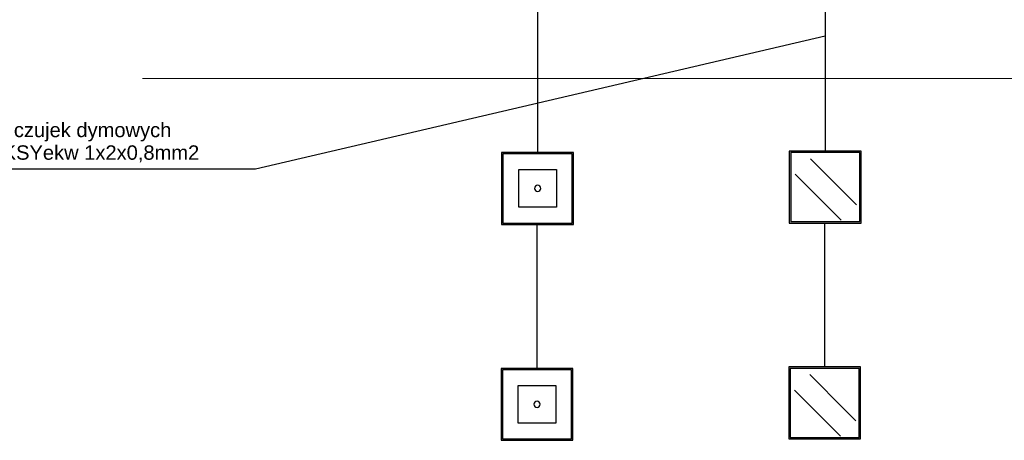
# Model space of a CAD drawing. Header units: millimetres. Extents: x 2709036 to 2756280, y 168165 to 192362.
# Tile 166 of 192: x 2741999 to 2748844, y 168655 to 171578. Entities that reach past the tile are written whole.
import ezdxf

# ---------------------------------------------------------------- set-up
doc = ezdxf.new("R2010")
doc.units = ezdxf.units.MM
doc.header["$MEASUREMENT"] = 0
for name, color, linetype in [('D+H Urządzenia', 30, 'Continuous'), ('DH_SO_HDGs', 3, 'Continuous'), ('DH_SO_HTKSH', 6, 'Continuous'), ('DH_SO_YnTKSY', 1, 'Continuous')]:
    doc.layers.add(name, color=color, linetype=linetype)
doc.layers.add('D+H_TABELKA', color=7, linetype='Continuous', lineweight=13)
doc.layers.add('Nowe_Opisy - Etykiety_Nr_pióra__20', color=1, linetype='Continuous', lineweight=13)
doc.styles.add('STYL_AUTOMATYCZNY_1', font='arial.ttf')

msp = doc.modelspace()

# ---------------------------------------------------------------- linework, layer by layer
at = {"layer": 'D+H Urządzenia'}
for p, q in [((2745348.7, 170655), (2745348.7, 170530)), ((2745473.7, 170655), (2745348.7, 170655)), ((2745598.7, 170655), (2745473.7, 170655)), ((2745723.7, 170655), (2745598.7, 170655)), ((2745848.7, 170655), (2745723.7, 170655)), ((2745848.7, 170530), (2745848.7, 170655)), ((2747473.7, 170665), (2747348.7, 170665)), ((2747348.7, 170665), (2747348.7, 170540)), ((2747473.7, 170655), (2747358.7, 170655)), ((2747358.7, 170655), (2747358.7, 170540)), ((2747598.7, 170665), (2747473.7, 170665)), ((2747473.7, 170665), (2747473.7, 170665)), ((2747598.7, 170655), (2747473.7, 170655)), ((2747723.7, 170665), (2747598.7, 170665)), ((2747723.7, 170655), (2747598.7, 170655)), ((2747848.7, 170665), (2747723.7, 170665)), ((2747838.7, 170655), (2747723.7, 170655)), ((2747838.7, 170540), (2747838.7, 170655)), ((2747848.7, 170540), (2747848.7, 170665)), ((2745358.7, 170645), (2745358.7, 170530)), ((2745473.7, 170645), (2745358.7, 170645)), ((2745598.7, 170645), (2745473.7, 170645)), ((2745723.7, 170645), (2745598.7, 170645)), ((2745838.7, 170645), (2745723.7, 170645)), ((2745838.7, 170530), (2745838.7, 170645)), ((2747495.5, 170611.2), (2747744.4, 170362.3)), ((2745348.7, 170530), (2745348.7, 170405)), ((2745358.7, 170530), (2745358.7, 170405)), ((2745468.3, 170536.5), (2745730.2, 170536.5)), ((2745468.3, 170274.6), (2745468.3, 170536.5)), ((2745730.2, 170536.5), (2745730.2, 170274.6)), ((2745838.7, 170405), (2745838.7, 170530)), ((2745848.7, 170405), (2745848.7, 170530)), ((2747348.7, 170540), (2747348.7, 170415)), ((2747358.7, 170540), (2747358.7, 170415)), ((2747838.7, 170415), (2747838.7, 170540)), ((2747848.7, 170415), (2747848.7, 170540)), ((2747388.8, 170504.5), (2747637.7, 170255.6)), ((2745348.7, 170405), (2745348.7, 170280)), ((2745358.7, 170405), (2745358.7, 170280)), ((2745838.7, 170280), (2745838.7, 170405)), ((2745848.7, 170280), (2745848.7, 170405)), ((2747348.7, 170415), (2747348.7, 170290)), ((2747358.7, 170415), (2747358.7, 170290)), ((2747838.7, 170290), (2747838.7, 170415)), ((2747848.7, 170290), (2747848.7, 170415)), ((2747744.4, 170362.3), (2747815.5, 170291.2)), ((2745348.7, 170280), (2745348.7, 170155)), ((2745358.7, 170280), (2745358.7, 170165)), ((2745730.2, 170274.6), (2745468.3, 170274.6)), ((2745838.7, 170165), (2745838.7, 170280)), ((2745848.7, 170155), (2745848.7, 170280)), ((2747348.7, 170290), (2747348.7, 170165)), ((2747358.7, 170290), (2747358.7, 170175)), ((2747637.7, 170255.6), (2747708.9, 170184.5)), ((2747838.7, 170175), (2747838.7, 170290)), ((2747848.7, 170165), (2747848.7, 170290)), ((2747358.7, 170175), (2747473.7, 170175)), ((2747473.7, 170175), (2747598.7, 170175)), ((2747598.7, 170175), (2747723.7, 170175)), ((2747723.7, 170175), (2747838.7, 170175)), ((2745348.7, 170155), (2745473.7, 170155)), ((2745358.7, 170165), (2745473.7, 170165)), ((2745473.7, 170165), (2745598.7, 170165)), ((2745473.7, 170155), (2745598.7, 170155)), ((2745598.7, 170165), (2745723.7, 170165)), ((2745598.7, 170155), (2745723.7, 170155)), ((2745723.7, 170165), (2745838.7, 170165)), ((2745723.7, 170155), (2745848.7, 170155)), ((2747348.7, 170165), (2747473.7, 170165)), ((2747473.7, 170165), (2747598.7, 170165)), ((2747598.7, 170165), (2747723.7, 170165)), ((2747723.7, 170165), (2747848.7, 170165)), ((2745345, 169155), (2745345, 169030)), ((2745470, 169155), (2745345, 169155)), ((2745355, 169145), (2745355, 169030)), ((2745470, 169145), (2745355, 169145)), ((2745595, 169155), (2745470, 169155)), ((2745595, 169145), (2745470, 169145)), ((2745720, 169155), (2745595, 169155)), ((2745720, 169145), (2745595, 169145)), ((2745845, 169155), (2745720, 169155)), ((2745835, 169145), (2745720, 169145)), ((2745835, 169030), (2745835, 169145)), ((2745845, 169030), (2745845, 169155)), ((2747470, 169165), (2747345, 169165)), ((2747345, 169165), (2747345, 169040)), ((2747470, 169165), (2747345, 169165)), ((2747345, 169165), (2747345, 169040)), ((2747470, 169155), (2747355, 169155)), ((2747355, 169155), (2747355, 169040)), ((2747470, 169155), (2747355, 169155)), ((2747355, 169155), (2747355, 169040)), ((2747595, 169165), (2747470, 169165)), ((2747470, 169165), (2747470, 169165)), ((2747595, 169165), (2747470, 169165)), ((2747470, 169165), (2747470, 169165)), ((2747595, 169155), (2747470, 169155)), ((2747595, 169155), (2747470, 169155)), ((2747720, 169165), (2747595, 169165)), ((2747720, 169165), (2747595, 169165)), ((2747720, 169155), (2747595, 169155)), ((2747720, 169155), (2747595, 169155)), ((2747845, 169165), (2747720, 169165)), ((2747845, 169165), (2747720, 169165)), ((2747835, 169155), (2747720, 169155)), ((2747835, 169155), (2747720, 169155)), ((2747835, 169040), (2747835, 169155)), ((2747845, 169040), (2747845, 169165)), ((2747491.8, 169111.2), (2747740.7, 168862.3)), ((2747491.8, 169111.2), (2747740.7, 168862.3)), ((2745345, 169030), (2745345, 168905)), ((2745355, 169030), (2745355, 168905)), ((2745464.6, 169036.5), (2745726.5, 169036.5)), ((2745464.6, 168774.6), (2745464.6, 169036.5)), ((2745726.5, 169036.5), (2745726.5, 168774.6)), ((2745835, 168905), (2745835, 169030)), ((2745845, 168905), (2745845, 169030)), ((2747345, 169040), (2747345, 168915)), ((2747345, 169040), (2747345, 168915)), ((2747355, 169040), (2747355, 168915)), ((2747355, 169040), (2747355, 168915)), ((2747385.1, 169004.5), (2747634, 168755.6)), ((2747385.1, 169004.5), (2747634, 168755.6)), ((2747835, 168915), (2747835, 169040)), ((2747845, 168915), (2747845, 169040)), ((2745345, 168905), (2745345, 168780)), ((2745355, 168905), (2745355, 168780)), ((2745835, 168780), (2745835, 168905)), ((2745845, 168780), (2745845, 168905)), ((2747345, 168915), (2747345, 168790)), ((2747345, 168915), (2747345, 168790)), ((2747355, 168915), (2747355, 168790)), ((2747355, 168915), (2747355, 168790)), ((2747835, 168790), (2747835, 168915)), ((2747845, 168790), (2747845, 168915)), ((2747740.7, 168862.3), (2747811.8, 168791.2)), ((2747740.7, 168862.3), (2747811.8, 168791.2)), ((2745345, 168780), (2745345, 168655)), ((2745355, 168780), (2745355, 168665)), ((2745726.5, 168774.6), (2745464.6, 168774.6)), ((2745835, 168665), (2745835, 168780)), ((2745845, 168655), (2745845, 168780)), ((2747345, 168790), (2747345, 168665)), ((2747345, 168790), (2747345, 168665)), ((2747355, 168790), (2747355, 168675)), ((2747355, 168790), (2747355, 168675)), ((2747634, 168755.6), (2747705.2, 168684.5)), ((2747634, 168755.6), (2747705.2, 168684.5)), ((2747835, 168675), (2747835, 168790)), ((2747845, 168665), (2747845, 168790)), ((2745355, 168665), (2745470, 168665)), ((2745470, 168665), (2745595, 168665)), ((2745595, 168665), (2745720, 168665)), ((2745720, 168665), (2745835, 168665)), ((2747345, 168665), (2747470, 168665)), ((2747345, 168665), (2747470, 168665)), ((2747355, 168675), (2747470, 168675)), ((2747355, 168675), (2747470, 168675)), ((2747470, 168675), (2747595, 168675)), ((2747470, 168675), (2747595, 168675)), ((2747470, 168665), (2747595, 168665)), ((2747470, 168665), (2747595, 168665)), ((2747595, 168675), (2747720, 168675)), ((2747595, 168675), (2747720, 168675)), ((2747595, 168665), (2747720, 168665)), ((2747595, 168665), (2747720, 168665)), ((2747720, 168675), (2747835, 168675)), ((2747720, 168675), (2747835, 168675)), ((2747720, 168665), (2747845, 168665)), ((2747720, 168665), (2747845, 168665)), ((2745345, 168655), (2745470, 168655)), ((2745470, 168655), (2745595, 168655)), ((2745595, 168655), (2745720, 168655)), ((2745720, 168655), (2745845, 168655))]:
    msp.add_line(p, q, dxfattribs=at)
for centre, start, end in [((2745599.3, 170405.5), 0, 180), ((2745599.3, 170405.5), 180, 0), ((2745595.6, 168905.5), 0, 180), ((2745595.6, 168905.5), 180, 0)]:
    msp.add_arc(centre, 21.8, start, end, dxfattribs=at)
at = {"layer": 'D+H Urządzenia', "lineweight": 0, "extrusion": (0, 0, -1)}
for points in [[(-2745348.7, 170155), (-2745348.7, 170655), (-2745358.7, 170155)], [(-2745358.7, 170155), (-2745348.7, 170655), (-2745358.7, 170655)], [(-2745468.3, 170645), (-2745468.3, 170655), (-2745473.7, 170645)], [(-2745473.7, 170645), (-2745468.3, 170655), (-2745473.7, 170655)], [(-2745577.5, 170645), (-2745577.5, 170655), (-2745577.9, 170645)], [(-2745577.9, 170645), (-2745577.5, 170655), (-2745577.9, 170655)], [(-2745577.9, 170645), (-2745577.9, 170655), (-2745579.1, 170645)], [(-2745579.1, 170645), (-2745577.9, 170655), (-2745579.1, 170655)], [(-2745579.1, 170645), (-2745579.1, 170655), (-2745581.1, 170645)], [(-2745581.1, 170645), (-2745579.1, 170655), (-2745581.1, 170655)], [(-2745581.1, 170645), (-2745581.1, 170655), (-2745583.9, 170645)], [(-2745583.9, 170645), (-2745581.1, 170655), (-2745583.9, 170655)], [(-2745583.9, 170645), (-2745583.9, 170655), (-2745587.2, 170645)], [(-2745587.2, 170645), (-2745583.9, 170655), (-2745587.2, 170655)], [(-2745587.2, 170645), (-2745587.2, 170655), (-2745590.9, 170645)], [(-2745590.9, 170645), (-2745587.2, 170655), (-2745590.9, 170655)], [(-2745590.9, 170645), (-2745590.9, 170655), (-2745595, 170645)], [(-2745595, 170645), (-2745590.9, 170655), (-2745595, 170655)], [(-2745595, 170645), (-2745595, 170655), (-2745598.7, 170645)], [(-2745598.7, 170645), (-2745595, 170655), (-2745598.7, 170655)], [(-2745598.7, 170645), (-2745598.7, 170655), (-2745599.3, 170645)], [(-2745599.3, 170645), (-2745598.7, 170655), (-2745599.3, 170655)], [(-2745599.3, 170645), (-2745599.3, 170655), (-2745603.5, 170645)], [(-2745603.5, 170645), (-2745599.3, 170655), (-2745603.5, 170655)], [(-2745603.5, 170645), (-2745603.5, 170655), (-2745607.6, 170645)], [(-2745607.6, 170645), (-2745603.5, 170655), (-2745607.6, 170655)], [(-2745607.6, 170645), (-2745607.6, 170655), (-2745611.4, 170645)], [(-2745611.4, 170645), (-2745607.6, 170655), (-2745611.4, 170655)], [(-2745611.4, 170645), (-2745611.4, 170655), (-2745614.7, 170645)], [(-2745614.7, 170645), (-2745611.4, 170655), (-2745614.7, 170655)], [(-2745614.7, 170645), (-2745614.7, 170655), (-2745617.4, 170645)], [(-2745617.4, 170645), (-2745614.7, 170655), (-2745617.4, 170655)], [(-2745617.4, 170645), (-2745617.4, 170655), (-2745619.4, 170645)], [(-2745619.4, 170645), (-2745617.4, 170655), (-2745619.4, 170655)], [(-2745619.4, 170645), (-2745619.4, 170655), (-2745620.7, 170645)], [(-2745620.7, 170645), (-2745619.4, 170655), (-2745620.7, 170655)], [(-2745620.7, 170645), (-2745620.7, 170655), (-2745621.1, 170645)], [(-2745621.1, 170645), (-2745620.7, 170655), (-2745621.1, 170655)], [(-2745723.7, 170645), (-2745723.7, 170655), (-2745730.2, 170645)], [(-2745730.2, 170645), (-2745723.7, 170655), (-2745730.2, 170655)], [(-2745838.7, 170155), (-2745838.7, 170655), (-2745848.7, 170155)], [(-2745848.7, 170155), (-2745838.7, 170655), (-2745848.7, 170655)], [(-2747348.7, 170165), (-2747348.7, 170665), (-2747358.7, 170165)], [(-2747358.7, 170165), (-2747348.7, 170665), (-2747358.7, 170665)], [(-2747838.7, 170165), (-2747838.7, 170665), (-2747848.7, 170165)], [(-2747848.7, 170165), (-2747838.7, 170665), (-2747848.7, 170665)], [(-2745468.3, 170155), (-2745468.3, 170165), (-2745473.7, 170155)], [(-2745473.7, 170155), (-2745468.3, 170165), (-2745473.7, 170165)], [(-2745577.5, 170155), (-2745577.5, 170165), (-2745577.9, 170155)], [(-2745577.9, 170155), (-2745577.5, 170165), (-2745577.9, 170165)], [(-2745577.9, 170155), (-2745577.9, 170165), (-2745579.1, 170155)], [(-2745579.1, 170155), (-2745577.9, 170165), (-2745579.1, 170165)], [(-2745579.1, 170155), (-2745579.1, 170165), (-2745581.1, 170155)], [(-2745581.1, 170155), (-2745579.1, 170165), (-2745581.1, 170165)], [(-2745581.1, 170155), (-2745581.1, 170165), (-2745583.9, 170155)], [(-2745583.9, 170155), (-2745581.1, 170165), (-2745583.9, 170165)], [(-2745583.9, 170155), (-2745583.9, 170165), (-2745587.2, 170155)], [(-2745587.2, 170155), (-2745583.9, 170165), (-2745587.2, 170165)], [(-2745587.2, 170155), (-2745587.2, 170165), (-2745590.9, 170155)], [(-2745590.9, 170155), (-2745587.2, 170165), (-2745590.9, 170165)], [(-2745590.9, 170155), (-2745590.9, 170165), (-2745595, 170155)], [(-2745595, 170155), (-2745590.9, 170165), (-2745595, 170165)], [(-2745595, 170155), (-2745595, 170165), (-2745598.7, 170155)], [(-2745598.7, 170155), (-2745595, 170165), (-2745598.7, 170165)], [(-2745598.7, 170155), (-2745598.7, 170165), (-2745599.3, 170155)], [(-2745599.3, 170155), (-2745598.7, 170165), (-2745599.3, 170165)], [(-2745599.3, 170155), (-2745599.3, 170165), (-2745603.5, 170155)], [(-2745603.5, 170155), (-2745599.3, 170165), (-2745603.5, 170165)], [(-2745603.5, 170155), (-2745603.5, 170165), (-2745607.6, 170155)], [(-2745607.6, 170155), (-2745603.5, 170165), (-2745607.6, 170165)], [(-2745607.6, 170155), (-2745607.6, 170165), (-2745611.4, 170155)], [(-2745611.4, 170155), (-2745607.6, 170165), (-2745611.4, 170165)], [(-2745611.4, 170155), (-2745611.4, 170165), (-2745614.7, 170155)], [(-2745614.7, 170155), (-2745611.4, 170165), (-2745614.7, 170165)], [(-2745614.7, 170155), (-2745614.7, 170165), (-2745617.4, 170155)], [(-2745617.4, 170155), (-2745614.7, 170165), (-2745617.4, 170165)], [(-2745617.4, 170155), (-2745617.4, 170165), (-2745619.4, 170155)], [(-2745619.4, 170155), (-2745617.4, 170165), (-2745619.4, 170165)], [(-2745619.4, 170155), (-2745619.4, 170165), (-2745620.7, 170155)], [(-2745620.7, 170155), (-2745619.4, 170165), (-2745620.7, 170165)], [(-2745620.7, 170155), (-2745620.7, 170165), (-2745621.1, 170155)], [(-2745621.1, 170155), (-2745620.7, 170165), (-2745621.1, 170165)], [(-2745723.7, 170155), (-2745723.7, 170165), (-2745730.2, 170155)], [(-2745730.2, 170155), (-2745723.7, 170165), (-2745730.2, 170165)], [(-2745345, 168655), (-2745345, 169155), (-2745355, 168655)], [(-2745355, 168655), (-2745345, 169155), (-2745355, 169155)], [(-2745464.6, 169145), (-2745464.6, 169155), (-2745470, 169145)], [(-2745470, 169145), (-2745464.6, 169155), (-2745470, 169155)], [(-2745573.8, 169145), (-2745573.8, 169155), (-2745574.2, 169145)], [(-2745574.2, 169145), (-2745573.8, 169155), (-2745574.2, 169155)], [(-2745574.2, 169145), (-2745574.2, 169155), (-2745575.4, 169145)], [(-2745575.4, 169145), (-2745574.2, 169155), (-2745575.4, 169155)], [(-2745575.4, 169145), (-2745575.4, 169155), (-2745577.4, 169145)], [(-2745577.4, 169145), (-2745575.4, 169155), (-2745577.4, 169155)], [(-2745577.4, 169145), (-2745577.4, 169155), (-2745580.2, 169145)], [(-2745580.2, 169145), (-2745577.4, 169155), (-2745580.2, 169155)], [(-2745580.2, 169145), (-2745580.2, 169155), (-2745583.5, 169145)], [(-2745583.5, 169145), (-2745580.2, 169155), (-2745583.5, 169155)], [(-2745583.5, 169145), (-2745583.5, 169155), (-2745587.2, 169145)], [(-2745587.2, 169145), (-2745583.5, 169155), (-2745587.2, 169155)], [(-2745587.2, 169145), (-2745587.2, 169155), (-2745591.3, 169145)], [(-2745591.3, 169145), (-2745587.2, 169155), (-2745591.3, 169155)], [(-2745591.3, 169145), (-2745591.3, 169155), (-2745595, 169145)], [(-2745595, 169145), (-2745591.3, 169155), (-2745595, 169155)], [(-2745595, 169145), (-2745595, 169155), (-2745595.6, 169145)], [(-2745595.6, 169145), (-2745595, 169155), (-2745595.6, 169155)], [(-2745595.6, 169145), (-2745595.6, 169155), (-2745599.8, 169145)], [(-2745599.8, 169145), (-2745595.6, 169155), (-2745599.8, 169155)], [(-2745599.8, 169145), (-2745599.8, 169155), (-2745603.9, 169145)], [(-2745603.9, 169145), (-2745599.8, 169155), (-2745603.9, 169155)], [(-2745603.9, 169145), (-2745603.9, 169155), (-2745607.7, 169145)], [(-2745607.7, 169145), (-2745603.9, 169155), (-2745607.7, 169155)], [(-2745607.7, 169145), (-2745607.7, 169155), (-2745611, 169145)], [(-2745611, 169145), (-2745607.7, 169155), (-2745611, 169155)], [(-2745611, 169145), (-2745611, 169155), (-2745613.7, 169145)], [(-2745613.7, 169145), (-2745611, 169155), (-2745613.7, 169155)], [(-2745613.7, 169145), (-2745613.7, 169155), (-2745615.8, 169145)], [(-2745615.8, 169145), (-2745613.7, 169155), (-2745615.8, 169155)], [(-2745615.8, 169145), (-2745615.8, 169155), (-2745617, 169145)], [(-2745617, 169145), (-2745615.8, 169155), (-2745617, 169155)], [(-2745617, 169145), (-2745617, 169155), (-2745617.4, 169145)], [(-2745617.4, 169145), (-2745617, 169155), (-2745617.4, 169155)], [(-2745720, 169145), (-2745720, 169155), (-2745726.5, 169145)], [(-2745726.5, 169145), (-2745720, 169155), (-2745726.5, 169155)], [(-2745835, 168655), (-2745835, 169155), (-2745845, 168655)], [(-2745845, 168655), (-2745835, 169155), (-2745845, 169155)], [(-2747345, 168665), (-2747345, 169165), (-2747355, 168665)], [(-2747355, 168665), (-2747345, 169165), (-2747355, 169165)], [(-2747345, 168665), (-2747345, 169165), (-2747355, 168665)], [(-2747355, 168665), (-2747345, 169165), (-2747355, 169165)], [(-2747835, 168665), (-2747835, 169165), (-2747845, 168665)], [(-2747845, 168665), (-2747835, 169165), (-2747845, 169165)], [(-2745464.6, 168655), (-2745464.6, 168665), (-2745470, 168655)], [(-2745470, 168655), (-2745464.6, 168665), (-2745470, 168665)], [(-2745573.8, 168655), (-2745573.8, 168665), (-2745574.2, 168655)], [(-2745574.2, 168655), (-2745573.8, 168665), (-2745574.2, 168665)], [(-2745574.2, 168655), (-2745574.2, 168665), (-2745575.4, 168655)], [(-2745575.4, 168655), (-2745574.2, 168665), (-2745575.4, 168665)], [(-2745575.4, 168655), (-2745575.4, 168665), (-2745577.4, 168655)], [(-2745577.4, 168655), (-2745575.4, 168665), (-2745577.4, 168665)], [(-2745577.4, 168655), (-2745577.4, 168665), (-2745580.2, 168655)], [(-2745580.2, 168655), (-2745577.4, 168665), (-2745580.2, 168665)], [(-2745580.2, 168655), (-2745580.2, 168665), (-2745583.5, 168655)], [(-2745583.5, 168655), (-2745580.2, 168665), (-2745583.5, 168665)], [(-2745583.5, 168655), (-2745583.5, 168665), (-2745587.2, 168655)], [(-2745587.2, 168655), (-2745583.5, 168665), (-2745587.2, 168665)], [(-2745587.2, 168655), (-2745587.2, 168665), (-2745591.3, 168655)], [(-2745591.3, 168655), (-2745587.2, 168665), (-2745591.3, 168665)], [(-2745591.3, 168655), (-2745591.3, 168665), (-2745595, 168655)], [(-2745595, 168655), (-2745591.3, 168665), (-2745595, 168665)], [(-2745595, 168655), (-2745595, 168665), (-2745595.6, 168655)], [(-2745595.6, 168655), (-2745595, 168665), (-2745595.6, 168665)], [(-2745595.6, 168655), (-2745595.6, 168665), (-2745599.8, 168655)], [(-2745599.8, 168655), (-2745595.6, 168665), (-2745599.8, 168665)], [(-2745599.8, 168655), (-2745599.8, 168665), (-2745603.9, 168655)], [(-2745603.9, 168655), (-2745599.8, 168665), (-2745603.9, 168665)], [(-2745603.9, 168655), (-2745603.9, 168665), (-2745607.7, 168655)], [(-2745607.7, 168655), (-2745603.9, 168665), (-2745607.7, 168665)], [(-2745607.7, 168655), (-2745607.7, 168665), (-2745611, 168655)], [(-2745611, 168655), (-2745607.7, 168665), (-2745611, 168665)], [(-2745611, 168655), (-2745611, 168665), (-2745613.7, 168655)], [(-2745613.7, 168655), (-2745611, 168665), (-2745613.7, 168665)], [(-2745613.7, 168655), (-2745613.7, 168665), (-2745615.8, 168655)], [(-2745615.8, 168655), (-2745613.7, 168665), (-2745615.8, 168665)], [(-2745615.8, 168655), (-2745615.8, 168665), (-2745617, 168655)], [(-2745617, 168655), (-2745615.8, 168665), (-2745617, 168665)], [(-2745617, 168655), (-2745617, 168665), (-2745617.4, 168655)], [(-2745617.4, 168655), (-2745617, 168665), (-2745617.4, 168665)], [(-2745720, 168655), (-2745720, 168665), (-2745726.5, 168655)], [(-2745726.5, 168655), (-2745720, 168665), (-2745726.5, 168665)]]:
    msp.add_solid(points, dxfattribs=at)
at = {"layer": 'D+H Urządzenia', "lineweight": 0}
for points in [[(2745358.7, 170645), (2745358.7, 170655), (2745468.3, 170645)], [(2745468.3, 170645), (2745358.7, 170655), (2745468.3, 170655)], [(2745473.7, 170645), (2745473.7, 170655), (2745577.5, 170645)], [(2745577.5, 170645), (2745473.7, 170655), (2745577.5, 170655)], [(2745621.1, 170645), (2745621.1, 170655), (2745723.7, 170645)], [(2745723.7, 170645), (2745621.1, 170655), (2745723.7, 170655)], [(2745730.2, 170645), (2745730.2, 170655), (2745838.7, 170645)], [(2745838.7, 170645), (2745730.2, 170655), (2745838.7, 170655)], [(2747358.7, 170655), (2747358.7, 170665), (2747473.7, 170655)], [(2747473.7, 170655), (2747358.7, 170665), (2747473.7, 170665)], [(2747473.7, 170655), (2747473.7, 170665), (2747598.7, 170655)], [(2747598.7, 170655), (2747473.7, 170665), (2747598.7, 170665)], [(2747598.7, 170655), (2747598.7, 170665), (2747723.7, 170655)], [(2747723.7, 170655), (2747598.7, 170665), (2747723.7, 170665)], [(2747723.7, 170655), (2747723.7, 170665), (2747838.7, 170655)], [(2747838.7, 170655), (2747723.7, 170665), (2747838.7, 170665)], [(2747358.7, 170165), (2747358.7, 170175), (2747473.7, 170165)], [(2747473.7, 170165), (2747358.7, 170175), (2747473.7, 170175)], [(2747473.7, 170165), (2747473.7, 170175), (2747598.7, 170165)], [(2747598.7, 170165), (2747473.7, 170175), (2747598.7, 170175)], [(2747598.7, 170165), (2747598.7, 170175), (2747723.7, 170165)], [(2747723.7, 170165), (2747598.7, 170175), (2747723.7, 170175)], [(2747723.7, 170165), (2747723.7, 170175), (2747838.7, 170165)], [(2747838.7, 170165), (2747723.7, 170175), (2747838.7, 170175)], [(2745358.7, 170155), (2745358.7, 170165), (2745468.3, 170155)], [(2745468.3, 170155), (2745358.7, 170165), (2745468.3, 170165)], [(2745473.7, 170155), (2745473.7, 170165), (2745577.5, 170155)], [(2745577.5, 170155), (2745473.7, 170165), (2745577.5, 170165)], [(2745621.1, 170155), (2745621.1, 170165), (2745723.7, 170155)], [(2745723.7, 170155), (2745621.1, 170165), (2745723.7, 170165)], [(2745730.2, 170155), (2745730.2, 170165), (2745838.7, 170155)], [(2745838.7, 170155), (2745730.2, 170165), (2745838.7, 170165)], [(2745355, 169145), (2745355, 169155), (2745464.6, 169145)], [(2745464.6, 169145), (2745355, 169155), (2745464.6, 169155)], [(2745470, 169145), (2745470, 169155), (2745573.8, 169145)], [(2745573.8, 169145), (2745470, 169155), (2745573.8, 169155)], [(2745617.4, 169145), (2745617.4, 169155), (2745720, 169145)], [(2745720, 169145), (2745617.4, 169155), (2745720, 169155)], [(2745726.5, 169145), (2745726.5, 169155), (2745835, 169145)], [(2745835, 169145), (2745726.5, 169155), (2745835, 169155)], [(2747355, 169155), (2747355, 169165), (2747470, 169155)], [(2747470, 169155), (2747355, 169165), (2747470, 169165)], [(2747355, 169155), (2747355, 169165), (2747470, 169155)], [(2747470, 169155), (2747355, 169165), (2747470, 169165)], [(2747470, 169155), (2747470, 169165), (2747595, 169155)], [(2747595, 169155), (2747470, 169165), (2747595, 169165)], [(2747470, 169155), (2747470, 169165), (2747595, 169155)], [(2747595, 169155), (2747470, 169165), (2747595, 169165)], [(2747595, 169155), (2747595, 169165), (2747720, 169155)], [(2747720, 169155), (2747595, 169165), (2747720, 169165)], [(2747595, 169155), (2747595, 169165), (2747720, 169155)], [(2747720, 169155), (2747595, 169165), (2747720, 169165)], [(2747720, 169155), (2747720, 169165), (2747835, 169155)], [(2747835, 169155), (2747720, 169165), (2747835, 169165)], [(2747720, 169155), (2747720, 169165), (2747835, 169155)], [(2747835, 169155), (2747720, 169165), (2747835, 169165)], [(2745355, 168655), (2745355, 168665), (2745464.6, 168655)], [(2745464.6, 168655), (2745355, 168665), (2745464.6, 168665)], [(2745470, 168655), (2745470, 168665), (2745573.8, 168655)], [(2745573.8, 168655), (2745470, 168665), (2745573.8, 168665)], [(2745617.4, 168655), (2745617.4, 168665), (2745720, 168655)], [(2745720, 168655), (2745617.4, 168665), (2745720, 168665)], [(2745726.5, 168655), (2745726.5, 168665), (2745835, 168655)], [(2745835, 168655), (2745726.5, 168665), (2745835, 168665)], [(2747355, 168665), (2747355, 168675), (2747470, 168665)], [(2747470, 168665), (2747355, 168675), (2747470, 168675)], [(2747355, 168665), (2747355, 168675), (2747470, 168665)], [(2747470, 168665), (2747355, 168675), (2747470, 168675)], [(2747470, 168665), (2747470, 168675), (2747595, 168665)], [(2747595, 168665), (2747470, 168675), (2747595, 168675)], [(2747470, 168665), (2747470, 168675), (2747595, 168665)], [(2747595, 168665), (2747470, 168675), (2747595, 168675)], [(2747595, 168665), (2747595, 168675), (2747720, 168665)], [(2747720, 168665), (2747595, 168675), (2747720, 168675)], [(2747595, 168665), (2747595, 168675), (2747720, 168665)], [(2747720, 168665), (2747595, 168675), (2747720, 168675)], [(2747720, 168665), (2747720, 168675), (2747835, 168665)], [(2747835, 168665), (2747720, 168675), (2747835, 168675)], [(2747720, 168665), (2747720, 168675), (2747835, 168665)], [(2747835, 168665), (2747720, 168675), (2747835, 168675)]]:
    msp.add_solid(points, dxfattribs=at)
at = {"layer": 'D+H_TABELKA'}
msp.add_line((2742852, 171169.6), (2756280.3, 171169.6), dxfattribs=at)
at = {"layer": 'DH_SO_HDGs', "color": 252}
for p, q in [((2743638, 170541.2), (2747598.7, 171466.6)), ((2741602.1, 170541.2), (2743638, 170541.2))]:
    msp.add_line(p, q, dxfattribs=at)
at = {"layer": 'DH_SO_HTKSH'}
for p, q in [((2745598.7, 171655), (2745598.7, 170655)), ((2745595, 170155), (2745595, 169155))]:
    msp.add_line(p, q, dxfattribs=at)
at = {"layer": 'DH_SO_YnTKSY'}
for p, q in [((2747598.7, 171665), (2747598.7, 170665)), ((2747595, 170165), (2747595, 169165))]:
    msp.add_line(p, q, dxfattribs=at)

# ---------------------------------------------------------------- texts
at = {"layer": 'Nowe_Opisy - Etykiety_Nr_pióra__20', "color": 1, "linetype": 'Continuous', "lineweight": 13, "insert": (2741624.5, 170586.2), "char_height": 150, "width": 2131.582, "attachment_point": 7, "line_spacing_factor": 0.941915, "style": 'STYL_AUTOMATYCZNY_1'}
msp.add_mtext('{\\H0.666667x;\\C7;Linia czujek dymowych \\PYnTKSYekw 1x2x0,8mm2}', dxfattribs=at)

doc.saveas('drawing.dxf')
